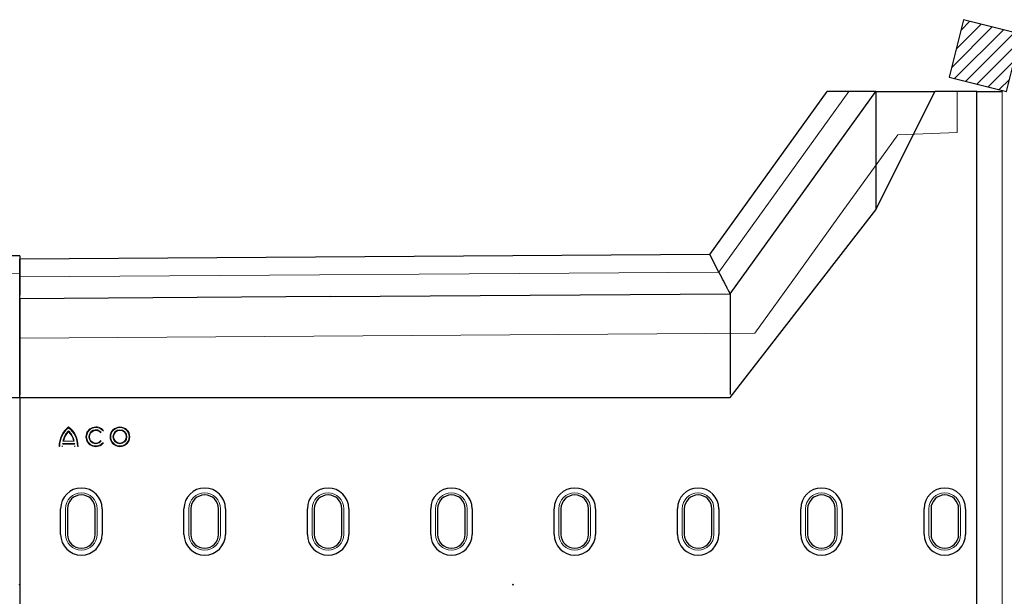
# Model space of a CAD drawing. Header units: metres. Extents: x 232680 to 233262, y 554200 to 554550.
# Tile 68 of 254: x 232746.625 to 232747.623, y 554425.928 to 554426.512. Entities that reach past the tile are written whole.
import ezdxf

# ---------------------------------------------------------------- set-up
doc = ezdxf.new("R2010")
doc.units = ezdxf.units.M
doc.linetypes.add('NLCS-HIDDEN', pattern=[4, 2, -2])
for name, color, linetype, lineweight in [('ACO constructie 035', 7, 'Continuous', 35), ('ACO tekst', 251, 'Continuous', 9), ('ACO verborgen', 251, 'NLCS-HIDDEN', 13), ('N-WE-FC-PAAL_HOUT-GD', 7, 'Continuous', 25), ('N-WE-FC-PAAL_HOUT_OPLANGER-AD', 252, 'Continuous', 18)]:
    doc.layers.add(name, color=color, linetype=linetype, lineweight=lineweight)

msp = doc.modelspace()

# ---------------------------------------------------------------- hatches: boundary and pattern name
at = {"layer": 'N-WE-FC-PAAL_HOUT_OPLANGER-AD'}
h = msp.add_hatch(dxfattribs=at)
h.set_pattern_fill('ACO-HOUT_02', color=256, pattern_type=2)
h.set_pattern_definition([(45, (0, 0.350184), (-0.00707106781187, 0.00707106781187), [])])
h.paths.add_polyline_path([(232747.56697, 554426.45423), (232747.62518, 554426.43968), (232747.63973, 554426.49789), (232747.58152, 554426.51244)])

# ---------------------------------------------------------------- linework, layer by layer
at = {"layer": 'ACO constructie 035', "color": 7, "linetype": 'Continuous', "lineweight": 30}
for p, q in [((232747.32458, 554426.27454), (232747.4434, 554426.43968)), ((232747.34518, 554426.23468), (232747.49268, 554426.43968)), ((232747.46555, 554426.43968), (232747.4434, 554426.43968)), ((232747.49268, 554426.31968), (232747.55268, 554426.43968)), ((232747.49268, 554426.43968), (232747.49268, 554426.31968)), ((232747.49268, 554426.43968), (232747.55268, 554426.43968)), ((232747.59518, 554426.43968), (232747.55268, 554426.43968)), ((232747.59518, 554425.43968), (232747.59518, 554426.43968)), ((232747.59518, 554426.43968), (232747.62075, 554426.43968)), ((232747.34518, 554426.12968), (232747.49268, 554426.31968)), ((232746.62518, 554426.27315), (232746.12518, 554426.26968)), ((232747.32458, 554426.27454), (232746.62518, 554426.26968)), ((232746.62518, 554426.27315), (232746.62518, 554426.25517)), ((232746.62518, 554426.2517), (232746.62518, 554426.26968)), ((232747.33384, 554426.25662), (232747.32458, 554426.27454)), ((232746.93992, 554426.23187), (232747.34518, 554426.23468)), ((232747.34518, 554426.23468), (232747.34518, 554426.1324)), ((232746.93992, 554426.23187), (232746.62518, 554426.22968)), ((232746.62518, 554426.22968), (232746.62518, 554426.13217)), ((232746.12518, 554426.12968), (232746.62518, 554426.12968)), ((232746.62518, 554426.12968), (232746.62518, 554425.74968)), ((232746.62518, 554426.12968), (232746.62518, 554425.74968)), ((232746.62518, 554426.12968), (232747.34518, 554426.12968)), ((232746.66668, 554425.99078), (232746.66668, 554426.01678)), ((232746.67369, 554426.01678), (232746.67369, 554425.99078)), ((232746.70167, 554425.99078), (232746.70167, 554426.01678)), ((232746.70868, 554426.01678), (232746.70868, 554425.99078)), ((232746.79168, 554425.99078), (232746.79168, 554426.01678)), ((232746.79869, 554426.01678), (232746.79869, 554425.99078)), ((232746.82667, 554425.99078), (232746.82667, 554426.01678)), ((232746.83368, 554426.01678), (232746.83368, 554425.99078)), ((232746.91668, 554425.99078), (232746.91668, 554426.01678)), ((232746.92369, 554426.01678), (232746.92369, 554425.99078)), ((232746.95167, 554425.99078), (232746.95167, 554426.01678)), ((232746.95868, 554426.01678), (232746.95868, 554425.99078)), ((232747.04168, 554425.99078), (232747.04168, 554426.01678)), ((232747.04869, 554426.01678), (232747.04869, 554425.99078)), ((232747.07667, 554425.99078), (232747.07667, 554426.01678)), ((232747.08368, 554426.01678), (232747.08368, 554425.99078)), ((232747.16668, 554425.99078), (232747.16668, 554426.01678)), ((232747.17369, 554426.01678), (232747.17369, 554425.99078)), ((232747.20167, 554425.99078), (232747.20167, 554426.01678)), ((232747.20868, 554426.01678), (232747.20868, 554425.99078)), ((232747.29168, 554425.99078), (232747.29168, 554426.01678)), ((232747.29869, 554426.01678), (232747.29869, 554425.99078)), ((232747.32667, 554425.99078), (232747.32667, 554426.01678)), ((232747.33368, 554426.01678), (232747.33368, 554425.99078)), ((232747.41668, 554425.99078), (232747.41668, 554426.01678)), ((232747.42369, 554426.01678), (232747.42369, 554425.99078)), ((232747.45167, 554425.99078), (232747.45167, 554426.01678)), ((232747.45868, 554426.01678), (232747.45868, 554425.99078)), ((232747.54168, 554425.99078), (232747.54168, 554426.01678)), ((232747.54869, 554426.01678), (232747.54869, 554425.99078)), ((232747.57667, 554425.99078), (232747.57667, 554426.01678)), ((232747.58368, 554426.01678), (232747.58368, 554425.99078))]:
    msp.add_line(p, q, dxfattribs=at)
for centre, radius, start, end in [((232746.68768, 554426.01678), 0.021, 0, 180), ((232746.81268, 554426.01678), 0.021, 0, 180), ((232746.93768, 554426.01678), 0.021, 0, 180), ((232747.06268, 554426.01678), 0.021, 0, 180), ((232747.18768, 554426.01678), 0.021, 0, 180), ((232747.31268, 554426.01678), 0.021, 0, 180), ((232747.43768, 554426.01678), 0.021, 0, 180), ((232747.56268, 554426.01678), 0.021, 0, 180), ((232746.68768, 554426.01678), 0.01399, 0, 180), ((232746.81268, 554426.01678), 0.01399, 0, 180), ((232746.93768, 554426.01678), 0.01399, 0, 180), ((232747.06268, 554426.01678), 0.01399, 0, 180), ((232747.18768, 554426.01678), 0.01399, 0, 180), ((232747.31268, 554426.01678), 0.01399, 0, 180), ((232747.43768, 554426.01678), 0.01399, 0, 180), ((232747.56268, 554426.01678), 0.01399, 0, 180), ((232746.68768, 554425.99078), 0.021, 180, 0), ((232746.68768, 554425.99078), 0.01399, 180, 0), ((232746.81268, 554425.99078), 0.021, 180, 0), ((232746.81268, 554425.99078), 0.01399, 180, 0), ((232746.93768, 554425.99078), 0.021, 180, 0), ((232746.93768, 554425.99078), 0.01399, 180, 0), ((232747.06268, 554425.99078), 0.021, 180, 0), ((232747.06268, 554425.99078), 0.01399, 180, 0), ((232747.18768, 554425.99078), 0.021, 180, 0), ((232747.18768, 554425.99078), 0.01399, 180, 0), ((232747.31268, 554425.99078), 0.021, 180, 0), ((232747.31268, 554425.99078), 0.01399, 180, 0), ((232747.43768, 554425.99078), 0.021, 180, 0), ((232747.43768, 554425.99078), 0.01399, 180, 0), ((232747.56268, 554425.99078), 0.021, 180, 0), ((232747.56268, 554425.99078), 0.01399, 180, 0)]:
    msp.add_arc(centre, radius, start, end, dxfattribs=at)
for points, knots in [([(232747.49268, 554426.43968), (232747.49268, 554426.43968), (232747.49205, 554426.43968), (232747.48954, 554426.43968), (232747.48771, 554426.43968), (232747.48418, 554426.43968), (232747.48287, 554426.43968), (232747.48071, 554426.43968), (232747.47995, 554426.43968), (232747.47839, 554426.43968), (232747.47759, 554426.43968), (232747.47342, 554426.43968), (232747.46968, 554426.43968), (232747.46555, 554426.43968)], [0, 0, 0, 0, 0.25, 0.25, 0.5, 0.5, 0.625, 0.625, 0.6875, 0.6875, 0.75, 0.75, 1, 1, 1, 1]), ([(232747.49268, 554426.43968), (232747.49268, 554426.43968), (232747.49205, 554426.43968), (232747.48954, 554426.43968), (232747.48771, 554426.43968), (232747.48418, 554426.43968), (232747.48287, 554426.43968), (232747.48071, 554426.43968), (232747.47995, 554426.43968), (232747.47839, 554426.43968), (232747.47759, 554426.43968), (232747.47342, 554426.43968), (232747.46968, 554426.43968), (232747.46555, 554426.43968)], [0, 0, 0, 0, 0.25, 0.25, 0.5, 0.5, 0.625, 0.625, 0.6875, 0.6875, 0.75, 0.75, 1, 1, 1, 1]), ([(232746.62518, 554426.25517), (232746.62518, 554426.2534), (232746.62518, 554426.25172), (232746.62518, 554426.24857), (232746.62518, 554426.24709), (232746.62518, 554426.24434), (232746.62518, 554426.24308), (232746.62518, 554426.24134), (232746.62518, 554426.24079), (232746.62518, 554426.23974), (232746.62518, 554426.23924), (232746.62518, 554426.2369), (232746.62518, 554426.23551), (232746.62518, 554426.23363), (232746.62518, 554426.23315), (232746.62518, 554426.23315)], [0, 0, 0, 0, 0.125, 0.125, 0.25, 0.25, 0.375, 0.375, 0.4375, 0.4375, 0.5, 0.5, 0.75, 0.75, 1, 1, 1, 1]), ([(232746.62518, 554426.25517), (232746.62518, 554426.2534), (232746.62518, 554426.25172), (232746.62518, 554426.24857), (232746.62518, 554426.24709), (232746.62518, 554426.24434), (232746.62518, 554426.24308), (232746.62518, 554426.24134), (232746.62518, 554426.24079), (232746.62518, 554426.23974), (232746.62518, 554426.23924), (232746.62518, 554426.2369), (232746.62518, 554426.23551), (232746.62518, 554426.23363), (232746.62518, 554426.23315), (232746.62518, 554426.23315)], [0, 0, 0, 0, 0.125, 0.125, 0.25, 0.25, 0.375, 0.375, 0.4375, 0.4375, 0.5, 0.5, 0.75, 0.75, 1, 1, 1, 1]), ([(232747.34518, 554426.23468), (232747.34518, 554426.23468), (232747.34492, 554426.23518), (232747.34416, 554426.23665), (232747.34384, 554426.23726), (232747.3431, 554426.2387), (232747.34267, 554426.23953), (232747.3417, 554426.24141), (232747.34116, 554426.24246), (232747.34026, 554426.24419), (232747.33995, 554426.24479), (232747.3393, 554426.24606), (232747.33896, 554426.24672), (232747.3372, 554426.25011), (232747.33561, 554426.25319), (232747.33384, 554426.25662)], [0, 0, 0, 0, 0.25, 0.25, 0.375, 0.375, 0.5, 0.5, 0.625, 0.625, 0.6875, 0.6875, 0.75, 0.75, 1, 1, 1, 1]), ([(232747.34518, 554426.23468), (232747.34518, 554426.23468), (232747.34492, 554426.23518), (232747.34416, 554426.23665), (232747.34384, 554426.23726), (232747.3431, 554426.2387), (232747.34267, 554426.23953), (232747.3417, 554426.24141), (232747.34116, 554426.24246), (232747.34026, 554426.24419), (232747.33995, 554426.24479), (232747.3393, 554426.24606), (232747.33896, 554426.24672), (232747.3372, 554426.25011), (232747.33561, 554426.25319), (232747.33384, 554426.25662)], [0, 0, 0, 0, 0.25, 0.25, 0.375, 0.375, 0.5, 0.5, 0.625, 0.625, 0.6875, 0.6875, 0.75, 0.75, 1, 1, 1, 1]), ([(232746.62518, 554426.22968), (232746.62518, 554426.22968), (232746.62518, 554426.23016), (232746.62518, 554426.23205), (232746.62518, 554426.23346), (232746.62518, 554426.23724), (232746.62518, 554426.23955), (232746.62518, 554426.245), (232746.62518, 554426.24814), (232746.62518, 554426.2517)], [0, 0, 0, 0, 0.25, 0.25, 0.5, 0.5, 0.75, 0.75, 1, 1, 1, 1]), ([(232746.62518, 554426.22968), (232746.62518, 554426.22968), (232746.62518, 554426.23016), (232746.62518, 554426.23205), (232746.62518, 554426.23346), (232746.62518, 554426.23724), (232746.62518, 554426.23955), (232746.62518, 554426.245), (232746.62518, 554426.24814), (232746.62518, 554426.2517)], [0, 0, 0, 0, 0.25, 0.25, 0.5, 0.5, 0.75, 0.75, 1, 1, 1, 1]), ([(232746.62518, 554426.12971), (232746.62518, 554426.12971), (232746.62518, 554426.1297), (232746.62518, 554426.13028), (232746.62518, 554426.13161), (232746.62518, 554426.13677), (232746.62518, 554426.14544), (232746.62518, 554426.15765), (232746.62518, 554426.16974), (232746.62518, 554426.18096), (232746.62518, 554426.19114), (232746.62518, 554426.20029), (232746.62518, 554426.20836), (232746.62518, 554426.21532), (232746.62518, 554426.22126), (232746.62518, 554426.2261), (232746.62518, 554426.2293), (232746.62518, 554426.23125), (232746.62518, 554426.23239), (232746.62518, 554426.23307), (232746.62518, 554426.2332), (232746.62518, 554426.23314), (232746.62518, 554426.23316), (232746.62518, 554426.23314), (232746.62518, 554426.23315), (232746.62518, 554426.23315)], [0, 0, 0, 0, 0.00233, 0.00713, 0.01183, 0.016783, 0.046433, 0.083719, 0.121234, 0.158864, 0.196728, 0.2342, 0.271844, 0.309605, 0.346844, 0.386237, 0.425763, 0.449779, 0.473825, 0.497961, 0.522128, 0.570608, 0.618176, 0.716049, 1, 1, 1, 1]), ([(232746.62518, 554426.12971), (232746.62518, 554426.12971), (232746.62518, 554426.1297), (232746.62518, 554426.13028), (232746.62518, 554426.13161), (232746.62518, 554426.13677), (232746.62518, 554426.14544), (232746.62518, 554426.15765), (232746.62518, 554426.16974), (232746.62518, 554426.18096), (232746.62518, 554426.19114), (232746.62518, 554426.20029), (232746.62518, 554426.20836), (232746.62518, 554426.21532), (232746.62518, 554426.22126), (232746.62518, 554426.2261), (232746.62518, 554426.2293), (232746.62518, 554426.23125), (232746.62518, 554426.23239), (232746.62518, 554426.23307), (232746.62518, 554426.2332), (232746.62518, 554426.23314), (232746.62518, 554426.23316), (232746.62518, 554426.23314), (232746.62518, 554426.23315), (232746.62518, 554426.23315)], [0, 0, 0, 0, 0.00233, 0.00713, 0.01183, 0.016783, 0.046433, 0.083719, 0.121234, 0.158864, 0.196728, 0.2342, 0.271844, 0.309605, 0.346844, 0.386237, 0.425763, 0.449779, 0.473825, 0.497961, 0.522128, 0.570608, 0.618176, 0.716049, 1, 1, 1, 1])]:
    msp.add_open_spline(points, degree=3, knots=knots, dxfattribs=at)
at = {"layer": 'ACO constructie 035'}
for p in [(232746.62518, 554425.93968), (232747.12518, 554425.93968)]:
    msp.add_point(p, dxfattribs=at)
at = {"layer": 'ACO tekst'}
for p, q in [((232747.62075, 554425.43968), (232747.62075, 554426.43968)), ((232746.62518, 554426.25517), (232746.12518, 554426.2517)), ((232746.66902, 554426.08524), (232746.68045, 554426.08524)), ((232746.66852, 554426.08302), (232746.68095, 554426.08302)), ((232746.66903, 554426.08233), (232746.68044, 554426.08233)), ((232746.67165, 554426.01678), (232746.67165, 554425.99078)), ((232746.70371, 554425.99078), (232746.70371, 554426.01678)), ((232746.79665, 554426.01678), (232746.79665, 554425.99078)), ((232746.82871, 554425.99078), (232746.82871, 554426.01678)), ((232746.92165, 554426.01678), (232746.92165, 554425.99078)), ((232746.95371, 554425.99078), (232746.95371, 554426.01678)), ((232747.04665, 554426.01678), (232747.04665, 554425.99078)), ((232747.07871, 554425.99078), (232747.07871, 554426.01678)), ((232747.17165, 554426.01678), (232747.17165, 554425.99078)), ((232747.20371, 554425.99078), (232747.20371, 554426.01678)), ((232747.29665, 554426.01678), (232747.29665, 554425.99078)), ((232747.32871, 554425.99078), (232747.32871, 554426.01678)), ((232747.42165, 554426.01678), (232747.42165, 554425.99078)), ((232747.45371, 554425.99078), (232747.45371, 554426.01678)), ((232747.54665, 554426.01678), (232747.54665, 554425.99078)), ((232747.57871, 554425.99078), (232747.57871, 554426.01678))]:
    msp.add_line(p, q, dxfattribs=at)
for radius in [0.01002, 0.00933, 0.00713, 0.00643]:
    msp.add_circle((232746.72675, 554426.0897), radius, dxfattribs=at)
for centre, radius, start, end in [((232746.68935, 554426.08046), 0.02418, 127.17751, 181.83487), ((232746.68935, 554426.08046), 0.02349, 128.47038, 180.19873), ((232746.68612, 554426.08265), 0.01729, 131.16445, 171.36406), ((232746.66012, 554426.08046), 0.02418, 358.16513, 52.82249), ((232746.66012, 554426.08046), 0.02349, 359.80127, 51.52962), ((232746.66335, 554426.08265), 0.01729, 8.63594, 48.83555), ((232746.70231, 554426.0897), 0.01003, 37.5, 322.5), ((232746.70231, 554426.0897), 0.00934, 41.75527, 318.24473), ((232746.70231, 554426.0897), 0.0071, 43.09666, 316.90334), ((232746.70231, 554426.0897), 0.00641, 37.5, 322.5), ((232746.68612, 554426.08265), 0.0166, 133.29051, 168.57033), ((232746.66335, 554426.08265), 0.0166, 11.42967, 46.70949), ((232746.68768, 554426.01678), 0.01603, 0, 180), ((232746.81268, 554426.01678), 0.01603, 0, 180), ((232746.93768, 554426.01678), 0.01603, 0, 180), ((232747.06268, 554426.01678), 0.01603, 0, 180), ((232747.18768, 554426.01678), 0.01603, 0, 180), ((232747.31268, 554426.01678), 0.01603, 0, 180), ((232747.43768, 554426.01678), 0.01603, 0, 180), ((232747.56268, 554426.01678), 0.01603, 0, 180), ((232746.68768, 554425.99078), 0.01603, 180, 0), ((232746.81268, 554425.99078), 0.01603, 180, 0), ((232746.93768, 554425.99078), 0.01603, 180, 0), ((232747.06268, 554425.99078), 0.01603, 180, 0), ((232747.18768, 554425.99078), 0.01603, 180, 0), ((232747.31268, 554425.99078), 0.01603, 180, 0), ((232747.43768, 554425.99078), 0.01603, 180, 0), ((232747.56268, 554425.99078), 0.01603, 180, 0)]:
    msp.add_arc(centre, radius, start, end, dxfattribs=at)
for points in [[(232746.67474, 554426.09885), (232746.67474, 554426.09914), (232746.67474, 554426.09943), (232746.67474, 554426.09972)], [(232746.67474, 554426.09885), (232746.67474, 554426.09914), (232746.67474, 554426.09943), (232746.67474, 554426.09972)], [(232746.67474, 554426.09566), (232746.67474, 554426.09535), (232746.67474, 554426.09504), (232746.67474, 554426.09473)], [(232746.67474, 554426.09566), (232746.67474, 554426.09535), (232746.67474, 554426.09504), (232746.67474, 554426.09473)], [(232746.70927, 554426.09592), (232746.70961, 554426.09589), (232746.70994, 554426.09585), (232746.71026, 554426.09581)], [(232746.70927, 554426.09592), (232746.70961, 554426.09589), (232746.70994, 554426.09585), (232746.71026, 554426.09581)], [(232746.66902, 554426.08524), (232746.66929, 554426.08547), (232746.66957, 554426.08571), (232746.66985, 554426.08593)], [(232746.66902, 554426.08524), (232746.66929, 554426.08547), (232746.66957, 554426.08571), (232746.66985, 554426.08593)], [(232746.68045, 554426.08524), (232746.68018, 554426.08547), (232746.6799, 554426.08571), (232746.67962, 554426.08593)], [(232746.68045, 554426.08524), (232746.68018, 554426.08547), (232746.6799, 554426.08571), (232746.67962, 554426.08593)], [(232746.70749, 554426.09456), (232746.70747, 554426.09424), (232746.70743, 554426.09393), (232746.70739, 554426.09361)], [(232746.70749, 554426.09456), (232746.70747, 554426.09424), (232746.70743, 554426.09393), (232746.70739, 554426.09361)], [(232746.70749, 554426.08485), (232746.70747, 554426.08516), (232746.70743, 554426.08548), (232746.70739, 554426.0858)], [(232746.70749, 554426.08485), (232746.70747, 554426.08516), (232746.70743, 554426.08548), (232746.70739, 554426.0858)], [(232746.66586, 554426.08037), (232746.66563, 554426.08014), (232746.6654, 554426.07991), (232746.66518, 554426.07968)], [(232746.66586, 554426.08037), (232746.66563, 554426.08014), (232746.6654, 554426.07991), (232746.66518, 554426.07968)], [(232746.668, 554426.08037), (232746.66822, 554426.08014), (232746.66844, 554426.07991), (232746.66867, 554426.07968)], [(232746.668, 554426.08037), (232746.66822, 554426.08014), (232746.66844, 554426.07991), (232746.66867, 554426.07968)], [(232746.66852, 554426.08302), (232746.66869, 554426.08279), (232746.66886, 554426.08256), (232746.66903, 554426.08233)], [(232746.66852, 554426.08302), (232746.66869, 554426.08279), (232746.66886, 554426.08256), (232746.66903, 554426.08233)], [(232746.68095, 554426.08302), (232746.68078, 554426.08279), (232746.68062, 554426.08256), (232746.68044, 554426.08233)], [(232746.68095, 554426.08302), (232746.68078, 554426.08279), (232746.68062, 554426.08256), (232746.68044, 554426.08233)], [(232746.68147, 554426.08037), (232746.68125, 554426.08014), (232746.68103, 554426.07991), (232746.6808, 554426.07968)], [(232746.68147, 554426.08037), (232746.68125, 554426.08014), (232746.68103, 554426.07991), (232746.6808, 554426.07968)], [(232746.68361, 554426.08037), (232746.68384, 554426.08014), (232746.68407, 554426.07991), (232746.68429, 554426.07968)], [(232746.68361, 554426.08037), (232746.68384, 554426.08014), (232746.68407, 554426.07991), (232746.68429, 554426.07968)], [(232746.70927, 554426.08349), (232746.70961, 554426.08352), (232746.70994, 554426.08356), (232746.71026, 554426.0836)], [(232746.70927, 554426.08349), (232746.70961, 554426.08352), (232746.70994, 554426.08356), (232746.71026, 554426.0836)]]:
    msp.add_open_spline(points, degree=3, dxfattribs=at)
at = {"layer": 'ACO verborgen'}
for p, q in [((232747.33384, 554426.25662), (232747.46555, 554426.43968)), ((232747.57518, 554426.39794), (232747.57518, 554426.43968)), ((232747.51518, 554426.39584), (232747.57518, 554426.39794)), ((232747.33384, 554426.25662), (232746.62518, 554426.2517)), ((232746.62518, 554426.18968), (232747.37018, 554426.19468))]:
    msp.add_line(p, q, dxfattribs=at)
at = {"layer": 'ACO verborgen', "flags": 128}
msp.add_lwpolyline([(232747.37018, 554426.19468), (232747.41314, 554426.25429), (232747.45611, 554426.31389), (232747.49865, 554426.37292), (232747.51518, 554426.39584)], dxfattribs=at)
at = {"layer": 'N-WE-FC-PAAL_HOUT-GD', "flags": 128}
msp.add_lwpolyline([(232747.56697, 554426.45423), (232747.62518, 554426.43968), (232747.63973, 554426.49789), (232747.58152, 554426.51244)], close=True, dxfattribs=at)

doc.saveas('drawing.dxf')
